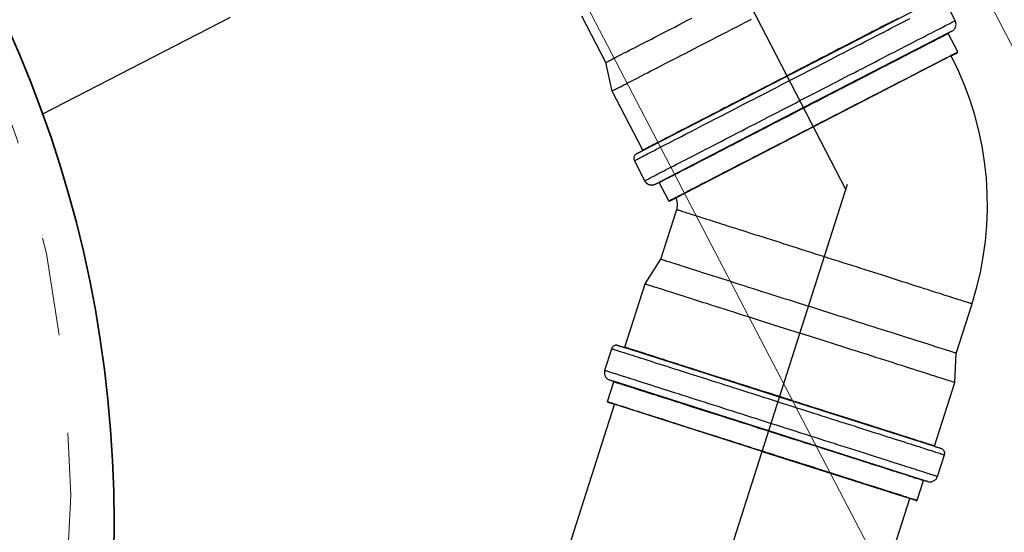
# Model space of a CAD drawing. Header units: metres. Extents: x -535942 to -530626, y -1087729 to -1086275.
# Tile 131 of 247: x -534207.005 to -534206.005, y -1086915.928 to -1086915.406. Entities that reach past the tile are written whole.
import ezdxf

# ---------------------------------------------------------------- set-up
doc = ezdxf.new("R2010")
doc.units = ezdxf.units.M
for name, pattern in [('A_CARA_07', [7, 5, -2]), ('DASHDOT', [1, 0.5, -0.25, 0, -0.25]), ('DASHED', [19.05, 12.7, -6.35])]:
    doc.linetypes.add(name, pattern=pattern)
for name, color, linetype in [('_blok SS sítě', 7, 'Continuous'), ('_externi reference', 7, 'Continuous'), ('PROSPECT_neviditelná', 8, 'DASHED'), ('PROSPECT_osa', 8, 'DASHDOT')]:
    doc.layers.add(name, color=color, linetype=linetype)
for name, color, linetype, lineweight in [('AG silno NN', 251, 'G_VED_660_PN', 13), ('AG_koty souradnice značky', 240, 'Continuous', 13), ('CA_POHHRA25', 7, 'Continuous', 25), ('CA_REZY', 1, 'Continuous', 50), ('PROSPECT_technologie - nová', 150, 'Continuous', 35)]:
    doc.layers.add(name, color=color, linetype=linetype, lineweight=lineweight)
doc.layers.add('AG_Demolice', color=7, linetype='Continuous', lineweight=25, true_color=0xff8000)
doc.styles.add('PM-Poznámka', font='ARIALN.TTF', dxfattribs={"width": 0.8})
doc.linetypes.add('G_VED_660_PN', pattern='A,0.5,-1,2,-6.5,[28,hpfmlin.shx,S=1,R=0,X=0,Y=0],-6.5,2,-1,0.5', length=20)
doc.dimstyles.new('RP_Poznámkový', dxfattribs={"dimscale": 0, "dimtxt": 2, "dimasz": 2, "dimexe": 0, "dimexo": 5, "dimgap": 0.5, "dimtad": 1, "dimzin": 1, "dimtxsty": 'PM-Poznámka', "dimblk": 'ARCHTICK', "dimcen": 2.5, "dimclrd": 256, "dimclre": 256, "dimclrt": 256, "dimadec": 5, "dimazin": 0, "dimtm": 1e-09, "dimtfac": 1, "dimtmove": 1, "dimatfit": 3, "dimldrblk": 'CLOSEDBLANK', "dimfxl": 10, "dimfxlon": 1, "dimtfill": 1, "dimlwd": 13, "dimlwe": 13, "dimarcsym": 0})

# ---------------------------------------------------------------- blocks, each defined once
blk = doc.blocks.new('SS nízké napětí')
at = {"layer": 'AG silno NN', "ltscale": 0.7}
blk.add_line((-534208.21924, -1086911.15171), (-534205.32515, -1086916.72792), dxfattribs=at)
blk = doc.blocks.new('A$Ca185f1d1')
at = {"layer": 'CA_POHHRA25', "color": 240, "linetype": 'A_CARA_07', "lineweight": 13}
blk.add_circle((13970, -1280.1), 1220, dxfattribs=at)
blk = doc.blocks.new('A$C881cb249')
at = {"layer": 'PROSPECT_neviditelná'}
for p, q in [((11.15, 13.3591), (10.8555, 13.2071)), ((11.1734, 13.3396), (11.1628, 13.3601)), ((10.4366, 13.3429), (10.246, 13.2445)), ((10.8183, 13.297), (10.794, 13.3441)), ((11.1665, 13.3271), (11.1699, 13.3288)), ((11.1699, 13.3288), (11.1665, 13.3271)), ((11.1665, 13.3271), (11.0193, 13.2511)), ((11.176, 13.3078), (11.1663, 13.3264)), ((11.1697, 13.304), (10.889, 13.1591)), ((11.1697, 13.304), (11.1698, 13.304)), ((11.1757, 13.3071), (11.1698, 13.304)), ((11.1698, 13.304), (11.1757, 13.307)), ((11.1757, 13.3071), (11.1757, 13.3071)), ((11.1757, 13.307), (11.1757, 13.3071)), ((10.8247, 13.268), (10.8183, 13.297)), ((10.8558, 13.2077), (10.8247, 13.268)), ((11.0193, 13.2511), (10.8721, 13.1751)), ((10.8495, 13.204), (10.8555, 13.2071)), ((10.8555, 13.2071), (10.8495, 13.204)), ((10.8579, 13.1768), (10.8474, 13.1972)), ((10.8687, 13.1733), (10.8721, 13.1751)), ((10.8721, 13.1751), (10.8687, 13.1733)), ((10.8824, 13.1562), (10.8727, 13.1749)), ((10.8831, 13.156), (10.889, 13.1591)), ((10.889, 13.1591), (10.8831, 13.156)), ((10.889, 13.1591), (10.889, 13.1591)), ((10.883, 13.156), (10.8831, 13.156)), ((10.8831, 13.156), (10.883, 13.156)), ((10.8743, 13.097), (10.8904, 13.1475)), ((10.8582, 13.0719), (10.8743, 13.097)), ((10.8376, 13.0074), (10.8582, 13.0719)), ((11.1744, 13.0012), (11.1905, 13.0517)), ((10.8305, 13.0091), (10.837, 13.0071)), ((10.837, 13.0071), (10.8305, 13.0091)), ((10.8173, 12.984), (10.8243, 13.0059)), ((10.9949, 12.9567), (10.837, 13.0071)), ((11.173, 12.9715), (11.1744, 13.0012)), ((10.82, 12.9521), (10.8264, 12.9721)), ((10.8225, 12.9739), (10.8261, 12.9728)), ((10.8261, 12.9728), (10.8225, 12.9739)), ((10.9839, 12.9224), (10.8261, 12.9728)), ((11.1524, 12.9069), (11.173, 12.9715)), ((10.5082, 11.9496), (10.8272, 12.9493)), ((10.8203, 12.9515), (10.8204, 12.9515)), ((10.8204, 12.9515), (10.8203, 12.9515)), ((10.8204, 12.9515), (10.8267, 12.9495)), ((10.8268, 12.9495), (10.8204, 12.9515)), ((10.8267, 12.9495), (10.8268, 12.9495)), ((10.9772, 12.9014), (10.8268, 12.9495)), ((11.1527, 12.9063), (10.9949, 12.9567)), ((11.1418, 12.872), (10.9839, 12.9224)), ((10.9772, 12.9014), (11.1277, 12.8534)), ((11.1527, 12.9063), (11.1592, 12.9043)), ((11.1592, 12.9043), (11.1527, 12.9063)), ((11.1555, 12.8761), (11.1625, 12.898)), ((11.1348, 12.8517), (11.1412, 12.8717)), ((11.1418, 12.872), (11.1454, 12.8709)), ((11.1454, 12.8709), (11.1418, 12.872)), ((10.8083, 11.8539), (11.1273, 12.8536)), ((11.1277, 12.8534), (11.1278, 12.8534)), ((11.1341, 12.8514), (11.1278, 12.8534)), ((11.1278, 12.8534), (11.1341, 12.8514)), ((11.1341, 12.8514), (11.1341, 12.8514)), ((11.1341, 12.8514), (11.1341, 12.8514))]:
    blk.add_line(p, q, dxfattribs=at)
for points in [[(10.8183, 13.297), (10.8184, 13.2971), (10.8187, 13.2972), (10.8191, 13.2974), (10.8197, 13.2977), (10.8205, 13.2981), (10.8214, 13.2986), (10.8225, 13.2992), (10.8238, 13.2998), (10.8252, 13.3006), (10.8268, 13.3014), (10.8285, 13.3023), (10.8304, 13.3033), (10.8325, 13.3043), (10.8347, 13.3055), (10.8371, 13.3067), (10.8396, 13.308), (10.8423, 13.3094), (10.8451, 13.3108), (10.848, 13.3123), (10.8511, 13.3139), (10.8543, 13.3156), (10.8576, 13.3173), (10.8611, 13.3191), (10.8646, 13.3209), (10.8683, 13.3228), (10.8721, 13.3248), (10.876, 13.3268), (10.88, 13.3289), (10.8841, 13.331), (10.8883, 13.3331), (10.8926, 13.3354), (10.8969, 13.3376), (10.9014, 13.3399), (10.9059, 13.3422)], [(11.1153, 13.3417), (11.1124, 13.3402), (11.1094, 13.3387), (11.1063, 13.3371), (11.1032, 13.3355), (11.0999, 13.3338), (11.0965, 13.332), (11.0931, 13.3302), (11.0895, 13.3284), (11.0859, 13.3266), (11.0822, 13.3247), (11.0785, 13.3227), (11.0746, 13.3207), (11.0707, 13.3187), (11.0668, 13.3167), (11.0628, 13.3146), (11.0587, 13.3125), (11.0546, 13.3104), (11.0504, 13.3082), (11.0462, 13.306), (11.0419, 13.3039), (11.0376, 13.3016), (11.0333, 13.2994), (11.029, 13.2972), (11.0246, 13.2949), (11.0202, 13.2926), (11.0158, 13.2904), (11.0114, 13.2881), (11.007, 13.2858), (11.0026, 13.2835)], [(11.0051, 13.2786), (11.0097, 13.281), (11.0144, 13.2835), (11.0191, 13.2859), (11.0237, 13.2883), (11.0284, 13.2906), (11.033, 13.293), (11.0376, 13.2954), (11.0421, 13.2978), (11.0466, 13.3001), (11.0511, 13.3024), (11.0556, 13.3047), (11.06, 13.307), (11.0644, 13.3092), (11.0687, 13.3115), (11.0729, 13.3136), (11.0771, 13.3158), (11.0812, 13.3179), (11.0853, 13.32), (11.0893, 13.3221), (11.0932, 13.3241), (11.097, 13.3261), (11.1008, 13.328), (11.1045, 13.3299), (11.108, 13.3318), (11.1115, 13.3336), (11.1149, 13.3353), (11.1182, 13.337), (11.1215, 13.3387), (11.1246, 13.3403), (11.1276, 13.3419)], [(10.8247, 13.268), (10.8248, 13.268), (10.825, 13.2681), (10.8254, 13.2684), (10.826, 13.2687), (10.8268, 13.2691), (10.8277, 13.2695), (10.8289, 13.2701), (10.8301, 13.2708), (10.8316, 13.2715), (10.8332, 13.2723), (10.8349, 13.2732), (10.8368, 13.2742), (10.8389, 13.2753), (10.8411, 13.2765), (10.8435, 13.2777), (10.846, 13.279), (10.8487, 13.2804), (10.8515, 13.2818), (10.8545, 13.2834), (10.8576, 13.285), (10.8608, 13.2866), (10.8642, 13.2884), (10.8677, 13.2902), (10.8713, 13.292), (10.875, 13.2939), (10.8788, 13.2959), (10.8828, 13.2979), (10.8868, 13.3), (10.891, 13.3022), (10.8952, 13.3044), (10.8995, 13.3066), (10.9039, 13.3089), (10.9084, 13.3112), (10.913, 13.3135), (10.9176, 13.3159), (10.9223, 13.3184), (10.9271, 13.3208), (10.9319, 13.3233), (10.9367, 13.3258), (10.9416, 13.3283), (10.9465, 13.3309), (10.9515, 13.3334), (10.9565, 13.336), (10.9615, 13.3386), (10.9665, 13.3411)], [(11.0156, 13.2582), (11.0203, 13.2606), (11.025, 13.263), (11.0296, 13.2654), (11.0343, 13.2678), (11.0389, 13.2702), (11.0435, 13.2726), (11.0481, 13.275), (11.0527, 13.2773), (11.0572, 13.2797), (11.0617, 13.282), (11.0661, 13.2843), (11.0706, 13.2865), (11.0749, 13.2888), (11.0792, 13.291), (11.0835, 13.2932), (11.0877, 13.2954), (11.0918, 13.2975), (11.0958, 13.2996), (11.0998, 13.3017), (11.1037, 13.3037), (11.1076, 13.3057), (11.1113, 13.3076), (11.115, 13.3095), (11.1186, 13.3113), (11.1221, 13.3132), (11.1255, 13.3149), (11.1288, 13.3166), (11.132, 13.3183), (11.1351, 13.3199), (11.1381, 13.3214), (11.141, 13.3229), (11.1438, 13.3243), (11.1464, 13.3257), (11.149, 13.327), (11.1514, 13.3283), (11.1538, 13.3295), (11.156, 13.3306), (11.158, 13.3317), (11.16, 13.3327), (11.1618, 13.3336), (11.1635, 13.3345), (11.165, 13.3353), (11.1665, 13.3361), (11.1678, 13.3367), (11.1689, 13.3373), (11.17, 13.3379), (11.1709, 13.3383), (11.1716, 13.3387), (11.1722, 13.339), (11.1727, 13.3393), (11.1731, 13.3395), (11.1733, 13.3396), (11.1734, 13.3396)], [(11.1663, 13.3264), (11.1663, 13.3264), (11.1661, 13.3263), (11.1657, 13.3261), (11.1653, 13.3259), (11.1647, 13.3256), (11.1639, 13.3252), (11.1631, 13.3247), (11.1621, 13.3242), (11.1609, 13.3236), (11.1597, 13.323), (11.1583, 13.3223), (11.1568, 13.3215), (11.1551, 13.3206), (11.1534, 13.3197), (11.1515, 13.3188), (11.1495, 13.3177), (11.1474, 13.3166), (11.1451, 13.3155), (11.1428, 13.3143), (11.1403, 13.313), (11.1378, 13.3117), (11.1351, 13.3103), (11.1323, 13.3088), (11.1294, 13.3074), (11.1264, 13.3058), (11.1233, 13.3042), (11.1201, 13.3026), (11.1169, 13.3009), (11.1135, 13.2991), (11.11, 13.2974), (11.1065, 13.2955), (11.1029, 13.2937), (11.0992, 13.2918), (11.0954, 13.2898), (11.0916, 13.2879), (11.0877, 13.2858), (11.0838, 13.2838), (11.0797, 13.2817), (11.0757, 13.2796), (11.0715, 13.2775), (11.0674, 13.2753), (11.0632, 13.2732), (11.0589, 13.271), (11.0546, 13.2688), (11.0503, 13.2665), (11.0459, 13.2643), (11.0416, 13.262), (11.0372, 13.2597), (11.0328, 13.2575), (11.0284, 13.2552), (11.0239, 13.2529), (11.0195, 13.2506)], [(11.0292, 13.232), (11.0336, 13.2343), (11.038, 13.2365), (11.0424, 13.2388), (11.0468, 13.2411), (11.0512, 13.2434), (11.0556, 13.2456), (11.0599, 13.2479), (11.0642, 13.2501), (11.0685, 13.2523), (11.0728, 13.2545), (11.077, 13.2567), (11.0812, 13.2588), (11.0853, 13.261), (11.0894, 13.2631), (11.0934, 13.2651), (11.0973, 13.2672), (11.1012, 13.2692), (11.1051, 13.2712), (11.1088, 13.2731), (11.1125, 13.275), (11.1161, 13.2769), (11.1197, 13.2787), (11.1231, 13.2805), (11.1265, 13.2822), (11.1297, 13.2839), (11.1329, 13.2855), (11.136, 13.2871), (11.139, 13.2887), (11.1419, 13.2902), (11.1447, 13.2916), (11.1474, 13.293), (11.15, 13.2943), (11.1524, 13.2956), (11.1548, 13.2968), (11.157, 13.298), (11.1591, 13.2991), (11.1611, 13.3001), (11.163, 13.3011), (11.1648, 13.302), (11.1664, 13.3028), (11.1679, 13.3036), (11.1693, 13.3043), (11.1706, 13.305), (11.1717, 13.3056), (11.1727, 13.3061), (11.1736, 13.3065), (11.1743, 13.3069), (11.1749, 13.3072), (11.1754, 13.3074), (11.1757, 13.3076), (11.1759, 13.3077), (11.176, 13.3078)], [(10.8474, 13.1972), (10.8474, 13.1973), (10.8476, 13.1974), (10.848, 13.1975), (10.8485, 13.1978), (10.8491, 13.1981), (10.8498, 13.1985), (10.8507, 13.199), (10.8518, 13.1995), (10.8529, 13.2001), (10.8542, 13.2008), (10.8557, 13.2015), (10.8572, 13.2023), (10.8589, 13.2032), (10.8607, 13.2041), (10.8627, 13.2051), (10.8648, 13.2062), (10.867, 13.2073), (10.8693, 13.2085), (10.8717, 13.2098), (10.8743, 13.2111), (10.8769, 13.2125), (10.8797, 13.2139), (10.8826, 13.2154), (10.8856, 13.217), (10.8887, 13.2186), (10.8919, 13.2202), (10.8952, 13.2219), (10.8986, 13.2237), (10.9021, 13.2255), (10.9057, 13.2273), (10.9094, 13.2292), (10.9131, 13.2312), (10.917, 13.2332), (10.9209, 13.2352), (10.9249, 13.2372), (10.9289, 13.2393), (10.9331, 13.2415), (10.9373, 13.2436), (10.9415, 13.2458), (10.9458, 13.248), (10.9502, 13.2503), (10.9546, 13.2526), (10.959, 13.2549), (10.9635, 13.2572), (10.968, 13.2595), (10.9726, 13.2619), (10.9772, 13.2642), (10.9818, 13.2666), (10.9864, 13.269), (10.9911, 13.2714), (10.9957, 13.2738), (11.0004, 13.2762), (11.0051, 13.2786)], [(11.0026, 13.2835), (10.9981, 13.2812), (10.9937, 13.279), (10.9893, 13.2767), (10.9849, 13.2744), (10.9805, 13.2721), (10.9761, 13.2699), (10.9718, 13.2676), (10.9675, 13.2654), (10.9632, 13.2632), (10.9589, 13.261), (10.9547, 13.2588), (10.9505, 13.2567), (10.9464, 13.2545), (10.9423, 13.2524), (10.9383, 13.2504), (10.9344, 13.2483), (10.9305, 13.2463), (10.9266, 13.2443), (10.9229, 13.2424), (10.9192, 13.2405), (10.9156, 13.2386), (10.912, 13.2368), (10.9086, 13.235), (10.9052, 13.2333), (10.902, 13.2316), (10.8988, 13.2299), (10.8957, 13.2284), (10.8927, 13.2268), (10.8898, 13.2253), (10.887, 13.2239), (10.8843, 13.2225), (10.8818, 13.2212), (10.8793, 13.2199), (10.8769, 13.2187), (10.8747, 13.2175), (10.8726, 13.2164), (10.8706, 13.2154), (10.8687, 13.2144), (10.8669, 13.2135), (10.8653, 13.2127), (10.8638, 13.2119), (10.8624, 13.2112), (10.8612, 13.2105), (10.86, 13.2099), (10.859, 13.2094), (10.8582, 13.209), (10.8574, 13.2086), (10.8568, 13.2083), (10.8564, 13.2081), (10.856, 13.2079), (10.8558, 13.2078), (10.8558, 13.2077)], [(10.8579, 13.1768), (10.858, 13.1768), (10.8582, 13.1769), (10.8585, 13.1771), (10.859, 13.1774), (10.8596, 13.1777), (10.8604, 13.1781), (10.8613, 13.1785), (10.8623, 13.1791), (10.8635, 13.1797), (10.8648, 13.1803), (10.8662, 13.1811), (10.8678, 13.1819), (10.8695, 13.1827), (10.8713, 13.1837), (10.8732, 13.1847), (10.8753, 13.1858), (10.8775, 13.1869), (10.8798, 13.1881), (10.8823, 13.1894), (10.8848, 13.1907), (10.8875, 13.192), (10.8903, 13.1935), (10.8932, 13.195), (10.8961, 13.1965), (10.8993, 13.1981), (10.9025, 13.1998), (10.9058, 13.2015), (10.9092, 13.2032), (10.9127, 13.205), (10.9162, 13.2069), (10.9199, 13.2088), (10.9237, 13.2107), (10.9275, 13.2127), (10.9314, 13.2147), (10.9354, 13.2168), (10.9395, 13.2189), (10.9436, 13.221), (10.9478, 13.2232), (10.952, 13.2254), (10.9564, 13.2276), (10.9607, 13.2298), (10.9651, 13.2321), (10.9696, 13.2344), (10.9741, 13.2367), (10.9786, 13.2391), (10.9831, 13.2414), (10.9877, 13.2438), (10.9923, 13.2462), (10.997, 13.2486), (11.0016, 13.251), (11.0063, 13.2534), (11.011, 13.2558), (11.0156, 13.2582)], [(11.0195, 13.2506), (11.0151, 13.2484), (11.0107, 13.2461), (11.0063, 13.2438), (11.0019, 13.2415), (10.9975, 13.2393), (10.9931, 13.237), (10.9888, 13.2348), (10.9844, 13.2325), (10.9801, 13.2303), (10.9759, 13.2281), (10.9717, 13.2259), (10.9675, 13.2238), (10.9634, 13.2217), (10.9593, 13.2196), (10.9553, 13.2175), (10.9513, 13.2154), (10.9474, 13.2134), (10.9436, 13.2115), (10.9399, 13.2095), (10.9362, 13.2076), (10.9326, 13.2057), (10.929, 13.2039), (10.9256, 13.2021), (10.9222, 13.2004), (10.9189, 13.1987), (10.9157, 13.1971), (10.9127, 13.1955), (10.9097, 13.1939), (10.9068, 13.1924), (10.904, 13.191), (10.9013, 13.1896), (10.8987, 13.1883), (10.8963, 13.187), (10.8939, 13.1858), (10.8917, 13.1846), (10.8896, 13.1836), (10.8876, 13.1825), (10.8857, 13.1815), (10.8839, 13.1806), (10.8823, 13.1798), (10.8808, 13.179), (10.8794, 13.1783), (10.8781, 13.1777), (10.877, 13.1771), (10.876, 13.1766), (10.8751, 13.1761), (10.8744, 13.1757), (10.8738, 13.1754), (10.8733, 13.1752), (10.873, 13.175), (10.8728, 13.1749), (10.8727, 13.1749)], [(10.8824, 13.1562), (10.8824, 13.1562), (10.8826, 13.1563), (10.883, 13.1565), (10.8834, 13.1568), (10.884, 13.1571), (10.8848, 13.1575), (10.8856, 13.1579), (10.8866, 13.1584), (10.8878, 13.159), (10.889, 13.1596), (10.8904, 13.1604), (10.8919, 13.1611), (10.8935, 13.162), (10.8953, 13.1629), (10.8972, 13.1639), (10.8992, 13.1649), (10.9013, 13.166), (10.9035, 13.1671), (10.9059, 13.1684), (10.9084, 13.1696), (10.9109, 13.171), (10.9136, 13.1723), (10.9164, 13.1738), (10.9193, 13.1753), (10.9223, 13.1768), (10.9254, 13.1784), (10.9286, 13.1801), (10.9318, 13.1818), (10.9352, 13.1835), (10.9387, 13.1853), (10.9422, 13.1871), (10.9458, 13.189), (10.9495, 13.1909), (10.9533, 13.1928), (10.9571, 13.1948), (10.961, 13.1968), (10.9649, 13.1988), (10.969, 13.2009), (10.973, 13.203), (10.9772, 13.2051), (10.9813, 13.2073), (10.9855, 13.2095), (10.9898, 13.2117), (10.9941, 13.2139), (10.9984, 13.2161), (11.0028, 13.2184), (11.0071, 13.2206), (11.0115, 13.2229), (11.0159, 13.2252), (11.0203, 13.2274), (11.0248, 13.2297), (11.0292, 13.232)], [(10.8904, 13.1475), (10.8905, 13.1475), (10.8907, 13.1474), (10.8911, 13.1473), (10.8916, 13.1471), (10.8922, 13.1469), (10.893, 13.1467), (10.8939, 13.1464), (10.895, 13.146), (10.8962, 13.1456), (10.8975, 13.1452), (10.899, 13.1448), (10.9006, 13.1442), (10.9023, 13.1437), (10.9042, 13.1431), (10.9062, 13.1425), (10.9083, 13.1418), (10.9105, 13.1411), (10.9129, 13.1403), (10.9154, 13.1395), (10.918, 13.1387), (10.9207, 13.1378), (10.9236, 13.1369), (10.9265, 13.136), (10.9296, 13.135), (10.9328, 13.134), (10.936, 13.1329), (10.9394, 13.1319), (10.9429, 13.1307), (10.9464, 13.1296), (10.9501, 13.1284), (10.9538, 13.1273), (10.9576, 13.126), (10.9615, 13.1248), (10.9655, 13.1235), (10.9695, 13.1222), (10.9736, 13.1209), (10.9778, 13.1196), (10.982, 13.1183), (10.9863, 13.1169), (10.9906, 13.1155), (10.995, 13.1141), (10.9994, 13.1127), (11.0039, 13.1113), (11.0084, 13.1098), (11.0129, 13.1084), (11.0175, 13.1069), (11.022, 13.1055), (11.0266, 13.104), (11.0312, 13.1025), (11.0359, 13.1011), (11.0405, 13.0996)], [(11.0405, 13.0996), (11.0451, 13.0981), (11.0497, 13.0966), (11.0543, 13.0952), (11.0589, 13.0937), (11.0635, 13.0923), (11.068, 13.0908), (11.0726, 13.0894), (11.0771, 13.0879), (11.0815, 13.0865), (11.086, 13.0851), (11.0903, 13.0837), (11.0947, 13.0823), (11.099, 13.0809), (11.1032, 13.0796), (11.1074, 13.0783), (11.1115, 13.0769), (11.1155, 13.0757), (11.1195, 13.0744), (11.1234, 13.0731), (11.1272, 13.0719), (11.1309, 13.0707), (11.1345, 13.0696), (11.1381, 13.0684), (11.1416, 13.0673), (11.1449, 13.0663), (11.1482, 13.0652), (11.1514, 13.0642), (11.1544, 13.0632), (11.1574, 13.0623), (11.1602, 13.0614), (11.1629, 13.0605), (11.1656, 13.0597), (11.168, 13.0589), (11.1704, 13.0581), (11.1727, 13.0574), (11.1748, 13.0567), (11.1768, 13.0561), (11.1787, 13.0555), (11.1804, 13.0549), (11.182, 13.0544), (11.1835, 13.054), (11.1848, 13.0535), (11.186, 13.0532), (11.187, 13.0528), (11.188, 13.0525), (11.1887, 13.0523), (11.1894, 13.0521), (11.1899, 13.0519), (11.1902, 13.0518), (11.1904, 13.0517), (11.1905, 13.0517)], [(10.8743, 13.097), (10.8744, 13.097), (10.8747, 13.0969), (10.8751, 13.0967), (10.8758, 13.0965), (10.8766, 13.0963), (10.8776, 13.0959), (10.8788, 13.0956), (10.8801, 13.0951), (10.8817, 13.0946), (10.8834, 13.0941), (10.8852, 13.0935), (10.8873, 13.0928), (10.8895, 13.0921), (10.8919, 13.0914), (10.8944, 13.0906), (10.8971, 13.0897), (10.9, 13.0888), (10.903, 13.0878), (10.9061, 13.0868), (10.9094, 13.0858), (10.9129, 13.0847), (10.9164, 13.0835), (10.9201, 13.0824), (10.924, 13.0811), (10.9279, 13.0799), (10.932, 13.0786), (10.9362, 13.0772), (10.9405, 13.0759), (10.9449, 13.0745), (10.9493, 13.073), (10.9539, 13.0716), (10.9586, 13.0701), (10.9633, 13.0686), (10.9682, 13.067), (10.973, 13.0655), (10.978, 13.0639), (10.983, 13.0623), (10.9881, 13.0607), (10.9932, 13.0591), (10.9983, 13.0574), (11.0035, 13.0558), (11.0087, 13.0541), (11.0139, 13.0524), (11.0191, 13.0508), (11.0244, 13.0491)], [(10.8582, 13.0719), (10.8583, 13.0719), (10.8586, 13.0718), (10.8591, 13.0717), (10.8597, 13.0715), (10.8605, 13.0712), (10.8615, 13.0709), (10.8627, 13.0705), (10.8641, 13.0701), (10.8656, 13.0696), (10.8673, 13.069), (10.8692, 13.0684), (10.8713, 13.0678), (10.8735, 13.0671), (10.8759, 13.0663), (10.8784, 13.0655), (10.8812, 13.0646), (10.884, 13.0637), (10.8871, 13.0628), (10.8902, 13.0617), (10.8935, 13.0607), (10.897, 13.0596), (10.9006, 13.0584), (10.9043, 13.0572), (10.9082, 13.056), (10.9122, 13.0547), (10.9163, 13.0534), (10.9205, 13.0521), (10.9249, 13.0507), (10.9293, 13.0493), (10.9339, 13.0478), (10.9385, 13.0463), (10.9432, 13.0448), (10.948, 13.0433), (10.9529, 13.0417), (10.9579, 13.0401), (10.9629, 13.0385), (10.968, 13.0369), (10.9732, 13.0353), (10.9784, 13.0336), (10.9836, 13.0319), (10.9889, 13.0303), (10.9942, 13.0286), (10.9995, 13.0269), (11.0049, 13.0252), (11.0103, 13.0234), (11.0156, 13.0217)], [(11.1744, 13.0012), (11.1743, 13.0013), (11.174, 13.0013), (11.1736, 13.0015), (11.1729, 13.0017), (11.1721, 13.002), (11.1711, 13.0023), (11.17, 13.0026), (11.1686, 13.0031), (11.1671, 13.0036), (11.1654, 13.0041), (11.1635, 13.0047), (11.1614, 13.0054), (11.1592, 13.0061), (11.1568, 13.0068), (11.1543, 13.0076), (11.1516, 13.0085), (11.1488, 13.0094), (11.1458, 13.0104), (11.1426, 13.0114), (11.1393, 13.0124), (11.1359, 13.0135), (11.1323, 13.0147), (11.1286, 13.0158), (11.1248, 13.0171), (11.1208, 13.0183), (11.1167, 13.0196), (11.1126, 13.021), (11.1083, 13.0223), (11.1039, 13.0237), (11.0994, 13.0252), (11.0948, 13.0266), (11.0901, 13.0281), (11.0854, 13.0296), (11.0806, 13.0312), (11.0757, 13.0327), (11.0707, 13.0343), (11.0657, 13.0359), (11.0607, 13.0375), (11.0556, 13.0391), (11.0504, 13.0408), (11.0452, 13.0424), (11.04, 13.0441), (11.0348, 13.0458), (11.0296, 13.0474), (11.0244, 13.0491)], [(11.173, 12.9715), (11.1729, 12.9715), (11.1726, 12.9716), (11.1722, 12.9718), (11.1715, 12.972), (11.1707, 12.9722), (11.1697, 12.9726), (11.1685, 12.9729), (11.1672, 12.9734), (11.1656, 12.9739), (11.1639, 12.9744), (11.162, 12.975), (11.16, 12.9757), (11.1578, 12.9764), (11.1554, 12.9771), (11.1528, 12.978), (11.1501, 12.9788), (11.1472, 12.9797), (11.1442, 12.9807), (11.141, 12.9817), (11.1377, 12.9828), (11.1342, 12.9839), (11.1306, 12.985), (11.1269, 12.9862), (11.123, 12.9874), (11.1191, 12.9887), (11.1149, 12.99), (11.1107, 12.9914), (11.1064, 12.9928), (11.1019, 12.9942), (11.0974, 12.9956), (11.0928, 12.9971), (11.088, 12.9986), (11.0832, 13.0002), (11.0783, 13.0017), (11.0734, 13.0033), (11.0683, 13.0049), (11.0632, 13.0065), (11.0581, 13.0082), (11.0529, 13.0098), (11.0476, 13.0115), (11.0424, 13.0132), (11.0371, 13.0149), (11.0317, 13.0166), (11.0264, 13.0183), (11.021, 13.02), (11.0156, 13.0217)], [(10.8243, 13.0059), (10.8243, 13.0059), (10.8246, 13.0058), (10.8249, 13.0057), (10.8254, 13.0055), (10.8261, 13.0053), (10.8269, 13.005), (10.8279, 13.0047), (10.829, 13.0044), (10.8302, 13.004), (10.8316, 13.0035), (10.8332, 13.003), (10.8348, 13.0025), (10.8367, 13.0019), (10.8386, 13.0013), (10.8407, 13.0006), (10.8429, 12.9999), (10.8453, 12.9992), (10.8478, 12.9984), (10.8504, 12.9976), (10.8531, 12.9967), (10.856, 12.9958), (10.8589, 12.9948), (10.862, 12.9938), (10.8653, 12.9928), (10.8686, 12.9917), (10.872, 12.9906), (10.8756, 12.9895), (10.8792, 12.9884), (10.883, 12.9872), (10.8868, 12.9859), (10.8908, 12.9847), (10.8948, 12.9834), (10.8989, 12.9821), (10.9031, 12.9807), (10.9074, 12.9794), (10.9117, 12.978), (10.9161, 12.9766), (10.9206, 12.9751), (10.9252, 12.9737), (10.9298, 12.9722), (10.9345, 12.9707), (10.9392, 12.9692), (10.944, 12.9677), (10.9488, 12.9662), (10.9536, 12.9646), (10.9585, 12.963), (10.9635, 12.9615), (10.9684, 12.9599), (10.9734, 12.9583), (10.9783, 12.9567), (10.9833, 12.9551), (10.9883, 12.9535), (10.9934, 12.9519)], [(10.995, 12.9572), (10.9903, 12.9587), (10.9856, 12.9602), (10.9808, 12.9617), (10.9761, 12.9632), (10.9714, 12.9647), (10.9667, 12.9662), (10.962, 12.9677), (10.9574, 12.9692), (10.9528, 12.9706), (10.9482, 12.9721), (10.9437, 12.9735), (10.9393, 12.975), (10.9348, 12.9764), (10.9305, 12.9778), (10.9262, 12.9791), (10.9219, 12.9805), (10.9177, 12.9818), (10.9136, 12.9831), (10.9096, 12.9844), (10.9057, 12.9857), (10.9018, 12.9869), (10.898, 12.9881), (10.8943, 12.9893), (10.8907, 12.9905), (10.8872, 12.9916), (10.8838, 12.9927), (10.8804, 12.9937), (10.8772, 12.9948), (10.8741, 12.9957), (10.8712, 12.9967), (10.8683, 12.9976), (10.8655, 12.9985), (10.8629, 12.9993), (10.8604, 13.0001), (10.858, 13.0009), (10.8557, 13.0016), (10.8535, 13.0023), (10.8515, 13.003), (10.8496, 13.0036), (10.8479, 13.0041), (10.8463, 13.0046), (10.8448, 13.0051), (10.8434, 13.0055), (10.8422, 13.0059), (10.8412, 13.0063), (10.8402, 13.0066), (10.8394, 13.0068), (10.8388, 13.007), (10.8383, 13.0072), (10.8379, 13.0073), (10.8377, 13.0074), (10.8376, 13.0074)], [(10.8173, 12.984), (10.8173, 12.984), (10.8176, 12.9839), (10.8179, 12.9838), (10.8185, 12.9836), (10.8191, 12.9834), (10.8199, 12.9831), (10.8209, 12.9828), (10.822, 12.9825), (10.8232, 12.9821), (10.8246, 12.9816), (10.8262, 12.9811), (10.8278, 12.9806), (10.8297, 12.98), (10.8316, 12.9794), (10.8337, 12.9787), (10.8359, 12.978), (10.8383, 12.9773), (10.8408, 12.9765), (10.8434, 12.9756), (10.8461, 12.9748), (10.849, 12.9739), (10.852, 12.9729), (10.8551, 12.9719), (10.8583, 12.9709), (10.8616, 12.9698), (10.865, 12.9687), (10.8686, 12.9676), (10.8722, 12.9664), (10.876, 12.9652), (10.8798, 12.964), (10.8838, 12.9628), (10.8878, 12.9615), (10.8919, 12.9602), (10.8961, 12.9588), (10.9004, 12.9575), (10.9047, 12.9561), (10.9091, 12.9547), (10.9136, 12.9532), (10.9182, 12.9518), (10.9228, 12.9503), (10.9275, 12.9488), (10.9322, 12.9473), (10.937, 12.9458), (10.9418, 12.9442), (10.9466, 12.9427), (10.9515, 12.9411), (10.9565, 12.9396), (10.9614, 12.938), (10.9664, 12.9364), (10.9713, 12.9348), (10.9763, 12.9332), (10.9814, 12.9316), (10.9864, 12.93)], [(10.9838, 12.9219), (10.9791, 12.9234), (10.9743, 12.9249), (10.9696, 12.9264), (10.9649, 12.928), (10.9602, 12.9295), (10.9555, 12.931), (10.9508, 12.9324), (10.9462, 12.9339), (10.9416, 12.9354), (10.937, 12.9369), (10.9325, 12.9383), (10.928, 12.9397), (10.9236, 12.9411), (10.9192, 12.9425), (10.9149, 12.9439), (10.9107, 12.9452), (10.9065, 12.9466), (10.9024, 12.9479), (10.8984, 12.9492), (10.8944, 12.9504), (10.8905, 12.9517), (10.8867, 12.9529), (10.883, 12.9541), (10.8794, 12.9552), (10.8759, 12.9563), (10.8725, 12.9574), (10.8692, 12.9585), (10.866, 12.9595), (10.8629, 12.9605), (10.8599, 12.9614), (10.857, 12.9624), (10.8543, 12.9632), (10.8516, 12.9641), (10.8491, 12.9649), (10.8467, 12.9657), (10.8444, 12.9664), (10.8423, 12.9671), (10.8403, 12.9677), (10.8384, 12.9683), (10.8366, 12.9689), (10.835, 12.9694), (10.8335, 12.9699), (10.8322, 12.9703), (10.831, 12.9707), (10.8299, 12.971), (10.829, 12.9713), (10.8282, 12.9716), (10.8275, 12.9718), (10.827, 12.9719), (10.8267, 12.972), (10.8265, 12.9721), (10.8264, 12.9721)], [(10.82, 12.9521), (10.8201, 12.9521), (10.8203, 12.952), (10.8207, 12.9519), (10.8212, 12.9518), (10.8218, 12.9516), (10.8226, 12.9513), (10.8235, 12.951), (10.8246, 12.9507), (10.8258, 12.9503), (10.8271, 12.9499), (10.8286, 12.9494), (10.8302, 12.9489), (10.832, 12.9483), (10.8339, 12.9477), (10.8359, 12.9471), (10.8381, 12.9464), (10.8403, 12.9457), (10.8427, 12.9449), (10.8452, 12.9441), (10.8479, 12.9432), (10.8507, 12.9424), (10.8535, 12.9414), (10.8565, 12.9405), (10.8596, 12.9395), (10.8628, 12.9385), (10.8661, 12.9374), (10.8696, 12.9363), (10.8731, 12.9352), (10.8767, 12.9341), (10.8804, 12.9329), (10.8842, 12.9317), (10.888, 12.9304), (10.892, 12.9292), (10.896, 12.9279), (10.9001, 12.9266), (10.9043, 12.9252), (10.9086, 12.9239), (10.9129, 12.9225), (10.9172, 12.9211), (10.9216, 12.9197), (10.9261, 12.9183), (10.9306, 12.9168), (10.9352, 12.9154), (10.9398, 12.9139), (10.9444, 12.9124), (10.9491, 12.9109), (10.9538, 12.9094), (10.9585, 12.9079), (10.9632, 12.9064), (10.9679, 12.9049), (10.9727, 12.9034), (10.9774, 12.9019)], [(10.9934, 12.9519), (10.9984, 12.9503), (11.0034, 12.9487), (11.0084, 12.9471), (11.0133, 12.9456), (11.0183, 12.944), (11.0233, 12.9424), (11.0282, 12.9408), (11.0331, 12.9393), (11.0379, 12.9377), (11.0427, 12.9362), (11.0475, 12.9347), (11.0522, 12.9331), (11.0569, 12.9317), (11.0615, 12.9302), (11.0661, 12.9287), (11.0706, 12.9273), (11.075, 12.9259), (11.0793, 12.9245), (11.0836, 12.9231), (11.0878, 12.9218), (11.0919, 12.9205), (11.096, 12.9192), (11.0999, 12.9179), (11.1037, 12.9167), (11.1075, 12.9155), (11.1111, 12.9143), (11.1147, 12.9132), (11.1181, 12.9121), (11.1214, 12.9111), (11.1247, 12.91), (11.1278, 12.909), (11.1307, 12.9081), (11.1336, 12.9072), (11.1363, 12.9063), (11.139, 12.9055), (11.1414, 12.9047), (11.1438, 12.9039), (11.146, 12.9032), (11.1481, 12.9026), (11.1501, 12.9019), (11.1519, 12.9013), (11.1535, 12.9008), (11.1551, 12.9003), (11.1565, 12.8999), (11.1577, 12.8995), (11.1588, 12.8991), (11.1598, 12.8988), (11.1606, 12.8986), (11.1613, 12.8983), (11.1618, 12.8982), (11.1622, 12.8981), (11.1624, 12.898), (11.1625, 12.898)], [(11.1524, 12.9069), (11.1523, 12.907), (11.1521, 12.907), (11.1518, 12.9072), (11.1513, 12.9073), (11.1506, 12.9075), (11.1498, 12.9078), (11.1489, 12.9081), (11.1478, 12.9084), (11.1466, 12.9088), (11.1453, 12.9092), (11.1438, 12.9097), (11.1422, 12.9102), (11.1404, 12.9108), (11.1385, 12.9114), (11.1365, 12.912), (11.1344, 12.9127), (11.1321, 12.9134), (11.1297, 12.9142), (11.1272, 12.915), (11.1245, 12.9158), (11.1218, 12.9167), (11.1189, 12.9176), (11.1159, 12.9186), (11.1128, 12.9196), (11.1096, 12.9206), (11.1063, 12.9217), (11.1029, 12.9228), (11.0994, 12.9239), (11.0958, 12.925), (11.0921, 12.9262), (11.0883, 12.9274), (11.0844, 12.9287), (11.0805, 12.9299), (11.0764, 12.9312), (11.0723, 12.9325), (11.0681, 12.9338), (11.0639, 12.9352), (11.0596, 12.9366), (11.0552, 12.938), (11.0508, 12.9394), (11.0463, 12.9408), (11.0418, 12.9422), (11.0373, 12.9437), (11.0327, 12.9452), (11.028, 12.9466), (11.0233, 12.9481), (11.0187, 12.9496), (11.0139, 12.9511), (11.0092, 12.9526), (11.0045, 12.9542), (10.9998, 12.9557), (10.995, 12.9572)], [(10.9864, 12.93), (10.9914, 12.9284), (10.9964, 12.9268), (11.0014, 12.9252), (11.0064, 12.9236), (11.0113, 12.9221), (11.0163, 12.9205), (11.0212, 12.9189), (11.0261, 12.9173), (11.0309, 12.9158), (11.0358, 12.9143), (11.0405, 12.9127), (11.0452, 12.9112), (11.0499, 12.9097), (11.0545, 12.9083), (11.0591, 12.9068), (11.0636, 12.9054), (11.068, 12.904), (11.0724, 12.9026), (11.0766, 12.9012), (11.0808, 12.8999), (11.0849, 12.8986), (11.089, 12.8973), (11.0929, 12.896), (11.0968, 12.8948), (11.1005, 12.8936), (11.1042, 12.8924), (11.1077, 12.8913), (11.1111, 12.8902), (11.1145, 12.8891), (11.1177, 12.8881), (11.1208, 12.8871), (11.1238, 12.8862), (11.1266, 12.8853), (11.1294, 12.8844), (11.132, 12.8836), (11.1345, 12.8828), (11.1368, 12.882), (11.139, 12.8813), (11.1411, 12.8806), (11.1431, 12.88), (11.1449, 12.8794), (11.1466, 12.8789), (11.1481, 12.8784), (11.1495, 12.878), (11.1507, 12.8776), (11.1518, 12.8772), (11.1528, 12.8769), (11.1536, 12.8767), (11.1543, 12.8764), (11.1548, 12.8763), (11.1552, 12.8762), (11.1554, 12.8761), (11.1555, 12.8761)], [(11.1412, 12.8717), (11.1411, 12.8717), (11.1409, 12.8718), (11.1405, 12.8719), (11.14, 12.8721), (11.1394, 12.8723), (11.1386, 12.8725), (11.1377, 12.8728), (11.1366, 12.8732), (11.1354, 12.8735), (11.134, 12.874), (11.1325, 12.8744), (11.1309, 12.875), (11.1292, 12.8755), (11.1273, 12.8761), (11.1253, 12.8768), (11.1231, 12.8775), (11.1209, 12.8782), (11.1185, 12.8789), (11.1159, 12.8798), (11.1133, 12.8806), (11.1105, 12.8815), (11.1077, 12.8824), (11.1047, 12.8833), (11.1016, 12.8843), (11.0984, 12.8854), (11.095, 12.8864), (11.0916, 12.8875), (11.0881, 12.8886), (11.0845, 12.8898), (11.0808, 12.891), (11.077, 12.8922), (11.0732, 12.8934), (11.0692, 12.8947), (11.0652, 12.8959), (11.0611, 12.8973), (11.0569, 12.8986), (11.0526, 12.8999), (11.0483, 12.9013), (11.044, 12.9027), (11.0396, 12.9041), (11.0351, 12.9056), (11.0306, 12.907), (11.026, 12.9084), (11.0214, 12.9099), (11.0168, 12.9114), (11.0121, 12.9129), (11.0074, 12.9144), (11.0027, 12.9159), (10.998, 12.9174), (10.9932, 12.9189), (10.9885, 12.9204), (10.9838, 12.9219)], [(10.9774, 12.9019), (10.9821, 12.9004), (10.9869, 12.8989), (10.9916, 12.8974), (10.9963, 12.8959), (11.001, 12.8944), (11.0057, 12.8929), (11.0104, 12.8914), (11.015, 12.8899), (11.0196, 12.8884), (11.0242, 12.887), (11.0287, 12.8856), (11.0331, 12.8841), (11.0376, 12.8827), (11.0419, 12.8813), (11.0462, 12.8799), (11.0505, 12.8786), (11.0547, 12.8773), (11.0588, 12.8759), (11.0628, 12.8747), (11.0668, 12.8734), (11.0706, 12.8722), (11.0744, 12.871), (11.0781, 12.8698), (11.0817, 12.8686), (11.0852, 12.8675), (11.0887, 12.8664), (11.092, 12.8654), (11.0952, 12.8643), (11.0983, 12.8633), (11.1013, 12.8624), (11.1041, 12.8615), (11.1069, 12.8606), (11.1095, 12.8597), (11.1121, 12.8589), (11.1145, 12.8582), (11.1167, 12.8575), (11.1189, 12.8568), (11.1209, 12.8561), (11.1228, 12.8555), (11.1245, 12.855), (11.1262, 12.8544), (11.1276, 12.854), (11.129, 12.8535), (11.1302, 12.8532), (11.1313, 12.8528), (11.1322, 12.8525), (11.133, 12.8523), (11.1336, 12.8521), (11.1341, 12.8519), (11.1345, 12.8518), (11.1347, 12.8517), (11.1348, 12.8517)]]:
    blk.add_lwpolyline(points, dxfattribs=at)
for centre, radius, start, end in [((11.1662, 13.3359), 0.008, 297.3023, 27.3023), ((11.1668, 13.3266), 0.0005, 117.3023, 207.3023), ((11.1755, 13.3075), 0.0005, 297.3023, 27.3023), ((10.8757, 13.1522), 0.3305, 342.3023, 27.3023), ((10.8553, 13.2075), 0.0005, 297.3023, 27.3023), ((10.8518, 13.1995), 0.005, 117.3023, 207.3023), ((10.865, 13.1804), 0.008, 207.3023, 297.3023), ((10.8723, 13.1746), 0.0005, 27.3023, 117.3023), ((10.8757, 13.1522), 0.0155, 342.3023, 27.3023), ((10.8828, 13.1564), 0.0005, 207.3023, 297.3023), ((10.829, 13.0044), 0.005, 72.3023, 162.3023), ((10.8372, 13.0075), 0.0005, 252.3023, 342.3023), ((10.8249, 12.9815), 0.008, 162.3023, 252.3023), ((10.8259, 12.9723), 0.0005, 342.3023, 72.3023), ((10.8205, 12.952), 0.0005, 162.3023, 252.3023), ((11.1529, 12.9068), 0.0005, 162.3023, 252.3023), ((11.1577, 12.8995), 0.005, 342.3023, 72.3023), ((11.1416, 12.8715), 0.0005, 72.3023, 162.3023), ((11.1478, 12.8785), 0.008, 252.3023, 342.3023), ((11.1343, 12.8518), 0.0005, 252.3023, 342.3023)]:
    blk.add_arc(centre, radius, start, end, dxfattribs=at)
at = {"layer": 'PROSPECT_osa'}
for p, q in [((11.0623, 13.1679), (10.8986, 13.485)), ((10.5893, 11.6858), (11.0639, 13.1731))]:
    blk.add_line(p, q, dxfattribs=at)
at = {"layer": 'PROSPECT_technologie - nová'}
blk.add_circle((9.0987, 12.8295), 1.22, dxfattribs=at)
blk = doc.blocks.new('_ARCHTICK')
at = {"color": 0, "linetype": 'ByBlock', "const_width": 0.15}
blk.add_lwpolyline([(-0.5, -0.5), (0.5, 0.5)], dxfattribs=at)
blk = doc.blocks.new('*D179')
at = {"layer": 'AG_koty souradnice značky', "linetype": 'Continuous', "lineweight": 13, "transparency": 16777216}
for p, q in [((-534207.2865, -1086915.4282), (-534206.5975, -1086915.0693)), ((-534204.6965, -1086918.7189), (-534206.5975, -1086915.0693)), ((-534205.3856, -1086919.0778), (-534204.6965, -1086918.7189))]:
    blk.add_line(p, q, dxfattribs=at)
at = {"layer": 'Defpoints', "color": 0, "transparency": 16777216}
for p in [(-534206.5975, -1086915.0693), (-534208.1734, -1086915.8901), (-534206.2725, -1086919.5397)]:
    blk.add_point(p, dxfattribs=at)
at = {"layer": 'AG_koty souradnice značky', "lineweight": 13, "transparency": 16777216, "xscale": 0.4, "yscale": 0.4, "zscale": 0.4}
for p, rotation in [((-534206.5975, -1086915.0693), 117.51345), ((-534204.6965, -1086918.7189), 297.51345)]:
    blk.add_blockref('_ARCHTICK', p, dxfattribs=dict(at, rotation=rotation))
at = {"layer": 'AG_koty souradnice značky', "transparency": 16777216, "insert": (-534205.9489, -1086917.0513), "char_height": 0.4, "attachment_point": 5, "rotation": 117.5134, "style": 'PM-Poznámka', "bg_fill": 3, "box_fill_scale": 1.1, "bg_fill_color": 256, "bg_fill_true_color": 13158600, "bg_fill_transparency": 0}
blk.add_mtext('4,12', dxfattribs=at)
blk = doc.blocks.new('_ClosedBlank')
at = {"color": 0, "linetype": 'ByBlock', "lineweight": -2}
for p, q in [((-1, 0.16667), (0, 0)), ((-1, 0.16667), (-1, -0.16667)), ((0, 0), (-1, -0.16667))]:
    blk.add_line(p, q, dxfattribs=at)
blk = doc.blocks.new('*D180')
at = {"layer": 'AG_koty souradnice značky', "linetype": 'Continuous', "lineweight": 13, "transparency": 16777216}
for p, q in [((-534209.1151, -1086914.5652), (-534207.3413, -1086913.6413)), ((-534206.5975, -1086915.0693), (-534207.3413, -1086913.6413)), ((-534207.2865, -1086915.4282), (-534206.5975, -1086915.0693))]:
    blk.add_line(p, q, dxfattribs=at)
at = {"layer": 'Defpoints', "color": 0, "transparency": 16777216}
for p in [(-534207.3413, -1086913.6413), (-534210.8152, -1086915.4507), (-534208.1734, -1086915.8901)]:
    blk.add_point(p, dxfattribs=at)
at = {"layer": 'AG_koty souradnice značky', "lineweight": 13, "transparency": 16777216, "xscale": 0.4, "yscale": 0.4, "zscale": 0.4}
for p, rotation in [((-534207.3413, -1086913.6413), 117.51345), ((-534206.5975, -1086915.0693), 297.51345)]:
    blk.add_blockref('_ARCHTICK', p, dxfattribs=dict(at, rotation=rotation))
at = {"layer": 'AG_koty souradnice značky', "transparency": 16777216, "insert": (-534207.2713, -1086914.5125), "char_height": 0.4, "attachment_point": 5, "rotation": 117.5134, "style": 'PM-Poznámka', "bg_fill": 3, "box_fill_scale": 1.1, "bg_fill_color": 256, "bg_fill_true_color": 13158600, "bg_fill_transparency": 0}
blk.add_mtext('1,61', dxfattribs=at)
blk = doc.blocks.new('*D181')
at = {"layer": 'AG_koty souradnice značky', "linetype": 'Continuous', "lineweight": 13, "transparency": 16777216}
for p, q in [((-534208.2222, -1086914.1001), (-534206.4484, -1086913.1762)), ((-534202.2169, -1086921.3002), (-534206.4484, -1086913.1762)), ((-534203.9907, -1086922.2242), (-534202.2169, -1086921.3002))]:
    blk.add_line(p, q, dxfattribs=at)
at = {"layer": 'Defpoints', "color": 0, "transparency": 16777216}
for p in [(-534206.4484, -1086913.1762), (-534210.8152, -1086915.4507), (-534206.5837, -1086923.5748)]:
    blk.add_point(p, dxfattribs=at)
at = {"layer": 'AG_koty souradnice značky', "lineweight": 13, "transparency": 16777216, "xscale": 0.4, "yscale": 0.4, "zscale": 0.4}
for p, rotation in [((-534206.4484, -1086913.1762), 117.51345), ((-534202.2169, -1086921.3002), 297.51345)]:
    blk.add_blockref('_ARCHTICK', p, dxfattribs=dict(at, rotation=rotation))
at = {"layer": 'AG_koty souradnice značky', "transparency": 16777216, "insert": (-534204.6345, -1086917.3955), "char_height": 0.4, "attachment_point": 5, "rotation": 117.5134, "style": 'PM-Poznámka', "bg_fill": 3, "box_fill_scale": 1.1, "bg_fill_color": 256, "bg_fill_true_color": 13158600, "bg_fill_transparency": 0}
blk.add_mtext('9,16', dxfattribs=at)
blk = doc.blocks.new('*D182')
at = {"layer": 'AG_koty souradnice značky', "linetype": 'Continuous', "lineweight": 13, "transparency": 16777216}
for p, q in [((-534206.4484, -1086913.1762), (-534208.1041, -1086909.9975)), ((-534208.2222, -1086914.1001), (-534206.4484, -1086913.1762))]:
    blk.add_line(p, q, dxfattribs=at)
at = {"layer": 'Defpoints', "color": 0, "transparency": 16777216}
for p in [(-534208.1041, -1086909.9975), (-534208.8, -1086910.36), (-534210.8152, -1086915.4507)]:
    blk.add_point(p, dxfattribs=at)
at = {"layer": 'AG_koty souradnice značky', "lineweight": 13, "transparency": 16777216, "xscale": 0.4, "yscale": 0.4, "zscale": 0.4}
for p, rotation in [((-534208.1041, -1086909.9975), 117.51345), ((-534206.4484, -1086913.1762), 297.51345)]:
    blk.add_blockref('_ARCHTICK', p, dxfattribs=dict(at, rotation=rotation))
at = {"layer": 'AG_koty souradnice značky', "transparency": 16777216, "insert": (-534207.5781, -1086911.7441), "char_height": 0.4, "attachment_point": 5, "rotation": 117.5134, "style": 'PM-Poznámka', "bg_fill": 3, "box_fill_scale": 1.1, "bg_fill_color": 256, "bg_fill_true_color": 13158600, "bg_fill_transparency": 0}
blk.add_mtext('3,58', dxfattribs=at)
blk = doc.blocks.new('*D183')
at = {"layer": 'AG_koty souradnice značky', "linetype": 'Continuous', "lineweight": 13, "transparency": 16777216}
for p, q in [((-534201.9225, -1086921.0124), (-534200.9986, -1086922.7862)), ((-534205.7149, -1086925.2428), (-534200.9986, -1086922.7862)), ((-534206.1217, -1086924.4617), (-534205.7149, -1086925.2428))]:
    blk.add_line(p, q, dxfattribs=at)
at = {"layer": 'Defpoints', "color": 0, "transparency": 16777216}
for p in [(-534204.6483, -1086915.7792), (-534200.9986, -1086922.7862), (-534206.5837, -1086923.5748)]:
    blk.add_point(p, dxfattribs=at)
at = {"layer": 'AG_koty souradnice značky', "lineweight": 13, "transparency": 16777216, "xscale": 0.4, "yscale": 0.4, "zscale": 0.4}
for p, rotation in [((-534200.9986, -1086922.7862), 27.51344999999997), ((-534205.7149, -1086925.2428), 207.51345)]:
    blk.add_blockref('_ARCHTICK', p, dxfattribs=dict(at, rotation=rotation))
at = {"layer": 'AG_koty souradnice značky', "transparency": 16777216, "insert": (-534203.514, -1086923.7126), "char_height": 0.4, "attachment_point": 5, "rotation": 27.5134, "style": 'PM-Poznámka', "bg_fill": 3, "box_fill_scale": 1.1, "bg_fill_color": 256, "bg_fill_true_color": 13158600, "bg_fill_transparency": 0}
blk.add_mtext('5,32', dxfattribs=at)

msp = doc.modelspace()

# ---------------------------------------------------------------- hatches: boundary and pattern name
at = {"layer": 'AG_Demolice', "lineweight": -3}
h = msp.add_hatch(dxfattribs=at)
h.set_pattern_fill('ANSI31', color=253, scale=0.3)
h.set_pattern_definition([(72.51345, (0, 0), (-0.9084826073, 0.28620901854), [])])
edge = h.paths.add_edge_path()
edge.add_line((-534348.8412, -1086934.3024), (-534347.9682, -1086936.4382))
edge.add_line((-534347.9682, -1086936.4382), (-534319.4783, -1086924.5916))
edge.add_line((-534319.4783, -1086924.5916), (-534274.7513, -1086905.1667))
edge.add_line((-534274.7513, -1086905.1667), (-534233.1246, -1086875.6246))
edge.add_line((-534233.1246, -1086875.6246), (-534152.5991, -1086830.9892))
edge.add_line((-534152.5991, -1086830.9892), (-534105.7576, -1086810.7667))
edge.add_line((-534105.7576, -1086810.7667), (-534106.6685, -1086808.6567))
edge.add_line((-534106.6685, -1086808.6567), (-534153.6142, -1086828.9241))
edge.add_line((-534153.6142, -1086828.9241), (-534203.7316, -1086856.7044))
edge.add_line((-534203.7316, -1086856.7044), (-534235.3314, -1086874.3488))
edge.add_line((-534235.3314, -1086874.3488), (-534275.8867, -1086903.1542))
edge.add_line((-534275.8867, -1086903.1542), (-534320.3773, -1086922.4764))
edge.add_line((-534320.3773, -1086922.4764), (-534348.8377, -1086934.311))

# ---------------------------------------------------------------- block references
at = {"layer": '_blok SS sítě'}
msp.add_blockref('SS nízké napětí', (0, 0), dxfattribs=at)

# ---------------------------------------------------------------- next in the draw order: block references
at = {"layer": 'CA_REZY', "xscale": 0.001, "yscale": 0.001, "zscale": 0.001, "rotation": 27.51344999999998}
msp.add_blockref('A$Ca185f1d1', (-534221.1548, -1086921.2084), dxfattribs=at)

# ---------------------------------------------------------------- next in the draw order: block references
at = {"layer": '_externi reference'}
msp.add_blockref('A$C881cb249', (-534217.2282, -1086928.747), dxfattribs=at)

# ---------------------------------------------------------------- next in the draw order: dimensions: what is measured, and where the dimension line sits
at = {"layer": 'AG_koty souradnice značky'}
dim = msp.add_linear_dim(base=(-534206.5975, -1086915.06928), p1=(-534206.27248, -1086919.53973), p2=(-534208.17344, -1086915.89013), angle=117.51345, dimstyle='RP_Poznámkový', dxfattribs=at)
dim.commit()
dim.dimension.update_dxf_attribs({"geometry": '*D179', "text_midpoint": (-534205.94891, -1086917.05132)})

# ---------------------------------------------------------------- next in the draw order: dimensions: what is measured, and where the dimension line sits
dim = msp.add_linear_dim(base=(-534207.3413, -1086913.6413), p1=(-534208.1734, -1086915.8901), p2=(-534210.8152, -1086915.4507), angle=117.5135, dimstyle='RP_Poznámkový', dxfattribs=at)
dim.commit()
dim.dimension.update_dxf_attribs({"geometry": '*D180', "text_midpoint": (-534207.2713, -1086914.5125)})

# ---------------------------------------------------------------- next in the draw order: dimensions: what is measured, and where the dimension line sits
dim = msp.add_linear_dim(base=(-534206.4484, -1086913.1762), p1=(-534206.5837, -1086923.5748), p2=(-534210.8152, -1086915.4507), angle=117.5135, dimstyle='RP_Poznámkový', dxfattribs=at)
dim.commit()
dim.dimension.update_dxf_attribs({"geometry": '*D181', "text_midpoint": (-534204.6345, -1086917.3955)})

# ---------------------------------------------------------------- next in the draw order: dimensions: what is measured, and where the dimension line sits
for base, p1, p2, angle, picture, middle in [((-534208.1041, -1086909.9975), (-534210.8152, -1086915.4507), (-534208.8, -1086910.36), 117.5135, '*D182', (-534207.5781, -1086911.7441)), ((-534200.9986, -1086922.7862), (-534206.5837, -1086923.5748), (-534204.6483, -1086915.7792), 27.5134, '*D183', (-534203.514, -1086923.7126))]:
    dim = msp.add_linear_dim(base=base, p1=p1, p2=p2, angle=angle, dimstyle='RP_Poznámkový', dxfattribs=at)
    dim.commit()
    dim.dimension.update_dxf_attribs({"geometry": picture, "text_midpoint": middle})

doc.saveas('drawing.dxf')
